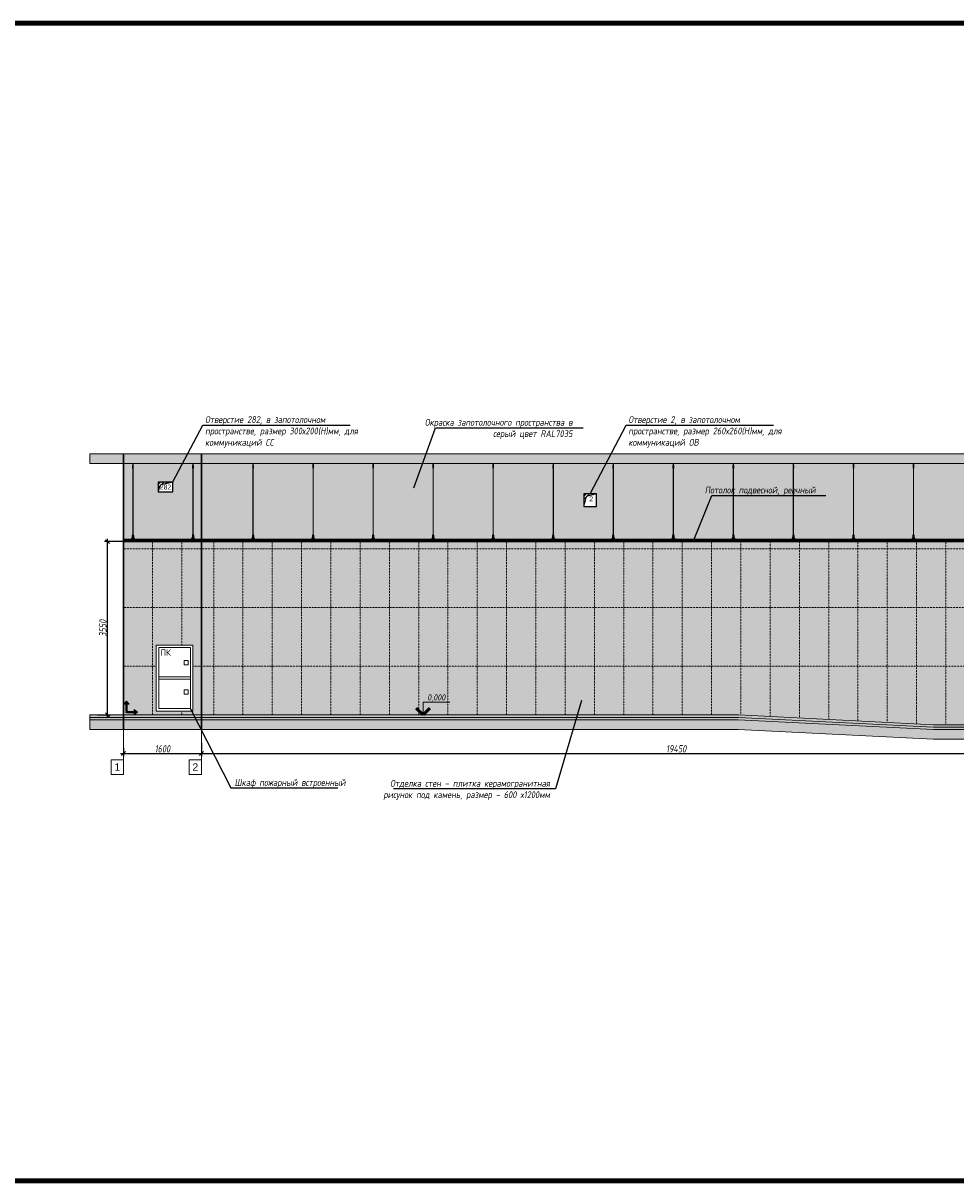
# Model space of a CAD drawing. Header units: millimetres. Extents: x -57162 to 485422, y -209335 to -9481.
# Tile 28 of 256: x 16737 to 35845, y -209335 to -185610. Entities that reach past the tile are written whole.
import ezdxf
from ezdxf import colors
from ezdxf.entities.mleader import LeaderData, LeaderLine
from ezdxf.enums import TextEntityAlignment as Align
from ezdxf.math import Vec2, Vec3

# ---------------------------------------------------------------- set-up
doc = ezdxf.new("R2010")
doc.units = ezdxf.units.MM
for name, pattern in [('( Hidden )', [0.375, 0.25, -0.125]), ('DASHDOT', [25.4, 12.7, -6.35, 0, -6.35]), ('DASHEDx20', [0.75, 0.5, -0.25])]:
    doc.linetypes.add(name, pattern=pattern)
doc.layers.get('Defpoints').update_dxf_attribs({"color": 31})
for name, color, linetype, lineweight in [('3_RC_Ceiling', 253, 'Continuous', 5), ('A-DETL-GENF', 7, 'Continuous', 5), ('engineering', 20, 'Continuous', 13), ('meb', 26, 'Continuous', 15)]:
    doc.layers.add(name, color=color, linetype=linetype, lineweight=lineweight)
for name, color, linetype, lineweight, true_color in [('dim_per', 7, 'Continuous', 9, 0x1c3800), ('dim_razv', 7, 'DASHDOT', 9, 0x183018), ('pol', 7, 'Continuous', 15, 0x55666d)]:
    doc.layers.add(name, color=color, linetype=linetype, lineweight=lineweight, true_color=true_color)
doc.styles.add('fl_iso paper', font='isocpeur.ttf', dxfattribs={"width": 0.8, "oblique": 10})
doc.styles.add('GOST-2.304_Type-B', font='GOST_Common.ttf')
doc.styles.add('In tre', font='isocpeur.ttf', dxfattribs={"width": 0.8, "oblique": 10})
doc.styles.get("Standard").update_dxf_attribs({"font": 'arial.ttf'})
doc.dimstyles.new('In tre 1_50', dxfattribs={"dimtxt": 150, "dimasz": 80, "dimexe": 60, "dimexo": 10, "dimgap": 20, "dimtad": 1, "dimdec": 0, "dimrnd": 5, "dimzin": 0, "dimdsep": 46, "dimtxsty": 'fl_iso paper', "dimblk": 'OBLIQUE', "dimcen": 0, "dimdle": 60, "dimadec": 0, "dimazin": 0, "dimtfac": 1, "dimtdec": 0, "dimtofl": 0, "dimtmove": 1, "dimatfit": 1, "dimfxl": 40, "dimtolj": 1, "dimtzin": 0, "dimarcsym": 1})

# ---------------------------------------------------------------- blocks, each defined once
blk = doc.blocks.new('_Oblique')
at = {"color": 0, "linetype": 'ByBlock', "lineweight": -2}
blk.add_line((-0.5, -0.5), (0.5, 0.5), dxfattribs=at)
blk = doc.blocks.new('*D1124')
at = {"layer": 'Defpoints', "color": 0, "linetype": 'ByBlock', "transparency": 16777216}
for p in [(18464, -196236), (18790, -196236), (18253, -199786)]:
    blk.add_point(p, dxfattribs=at)
at = {"layer": 'dim_razv', "color": 0, "linetype": 'ByBlock', "lineweight": -2, "transparency": 16777216}
for p, q in [((18464, -199846), (18464, -196176)), ((18780, -196236), (18404, -196236)), ((18263, -199786), (18524, -199786))]:
    blk.add_line(p, q, dxfattribs=at)
at = {"layer": 'dim_razv', "color": 0, "linetype": 'ByBlock', "lineweight": -2, "transparency": 16777216, "xscale": 80, "yscale": 80, "zscale": 80}
for p, rotation in [((18464, -196236), 90), ((18464, -199786), 270)]:
    blk.add_blockref('_Oblique', p, dxfattribs=dict(at, rotation=rotation))
at = {"layer": 'dim_razv', "color": 0, "linetype": 'ByBlock', "transparency": 16777216, "insert": (18369, -198011), "char_height": 150, "attachment_point": 5, "rotation": 90, "style": 'fl_iso paper'}
blk.add_mtext('\\A1;3550', dxfattribs=at)
blk = doc.blocks.new('*D1125')
at = {"layer": 'Defpoints', "color": 0, "linetype": 'ByBlock', "transparency": 16777216}
for p in [(18790, -200452), (20390, -200352), (20390, -200576)]:
    blk.add_point(p, dxfattribs=at)
at = {"layer": 'dim_razv', "color": 0, "linetype": 'ByBlock', "lineweight": -2, "transparency": 16777216}
for p, q in [((18790, -200462), (18790, -200636)), ((20390, -200362), (20390, -200636)), ((18730, -200576), (20450, -200576))]:
    blk.add_line(p, q, dxfattribs=at)
at = {"layer": 'dim_razv', "color": 0, "linetype": 'ByBlock', "lineweight": -2, "transparency": 16777216, "xscale": 80, "yscale": 80, "zscale": 80, "rotation": 180}
blk.add_blockref('_Oblique', (18790, -200576), dxfattribs=at)
at = {"layer": 'dim_razv', "color": 0, "linetype": 'ByBlock', "lineweight": -2, "transparency": 16777216, "xscale": 80, "yscale": 80, "zscale": 80}
blk.add_blockref('_Oblique', (20390, -200576), dxfattribs=at)
at = {"layer": 'dim_razv', "color": 0, "linetype": 'ByBlock', "transparency": 16777216, "insert": (19590, -200481), "char_height": 150, "attachment_point": 5, "style": 'fl_iso paper'}
blk.add_mtext('\\A1;1600', dxfattribs=at)
blk = doc.blocks.new('1')
at = {"layer": 'pol', "linetype": 'ByBlock'}
h = blk.add_hatch(color=1, dxfattribs=at)
h.paths.add_polyline_path([(35776, 73135), (35803, 73135), (35803, 73259), (35776, 73259)])
h.paths.add_polyline_path([(35790, 73275), (35843, 73275), (35790, 73338)])
h.paths.add_polyline_path([(35790, 73275), (35736, 73275), (35790, 73338)])
edge = h.paths.add_edge_path()
edge.add_arc((35790, 73111), 13.4, 0, 360)
h = blk.add_hatch(color=1, dxfattribs=at)
h.paths.add_polyline_path([(35813, 73097), (35813, 73124), (35937, 73124), (35937, 73097)])
h.paths.add_polyline_path([(35952, 73111), (35952, 73164), (36016, 73111)])
h.paths.add_polyline_path([(35952, 73111), (35952, 73057), (36016, 73111)])
at = {"layer": 'pol', "color": 1, "linetype": 'ByBlock'}
for points in [[(35790, 73275), (35736, 73275), (35790, 73338), (35790, 73275)], [(35790, 73275), (35843, 73275), (35790, 73338), (35790, 73275)], [(35952, 73111), (35952, 73164), (36016, 73111), (35952, 73111)], [(35952, 73111), (35952, 73057), (36016, 73111), (35952, 73111)]]:
    blk.add_lwpolyline(points, dxfattribs=at)
for points in [[(35776, 73135), (35803, 73135), (35803, 73259), (35776, 73259)], [(35813, 73097), (35813, 73124), (35937, 73124), (35937, 73097)]]:
    blk.add_lwpolyline(points, close=True, dxfattribs=at)
blk.add_circle((35790, 73111), 13.4, dxfattribs=at)
blk = doc.blocks.new('*D1126')
at = {"layer": 'Defpoints', "color": 0, "linetype": 'ByBlock', "transparency": 16777216}
for p in [(20390, -200352), (39840, -200486), (39840, -200576)]:
    blk.add_point(p, dxfattribs=at)
at = {"layer": 'dim_razv', "color": 0, "linetype": 'ByBlock', "lineweight": -2, "transparency": 16777216}
for p, q in [((20390, -200362), (20390, -200636)), ((20330, -200576), (39900, -200576)), ((39840, -200496), (39840, -200636))]:
    blk.add_line(p, q, dxfattribs=at)
at = {"layer": 'dim_razv', "color": 0, "linetype": 'ByBlock', "lineweight": -2, "transparency": 16777216, "xscale": 80, "yscale": 80, "zscale": 80, "rotation": 180}
blk.add_blockref('_Oblique', (20390, -200576), dxfattribs=at)
at = {"layer": 'dim_razv', "color": 0, "linetype": 'ByBlock', "lineweight": -2, "transparency": 16777216, "xscale": 80, "yscale": 80, "zscale": 80}
blk.add_blockref('_Oblique', (39840, -200576), dxfattribs=at)
at = {"layer": 'dim_razv', "color": 0, "linetype": 'ByBlock', "transparency": 16777216, "insert": (30115, -200481), "char_height": 150, "attachment_point": 5, "style": 'fl_iso paper'}
blk.add_mtext('\\A1;19450', dxfattribs=at)
blk = doc.blocks.new('*U1653')
at = {"layer": '3_RC_Ceiling', "ltscale": 20}
for p, q in [((-8, 720, 3), (-2, 720, 3)), ((-5, 773, 3), (-5, 713, 3)), ((5, 734, 3), (-5, 734, 3)), ((5, 713, 3), (-5, 713, 3)), ((-2, 733, 3), (-2, 713, 3)), ((-2, 685, 3), (-2, 726, 3)), ((0, 777, 3), (0, 758, 3)), ((2, 733, 3), (2, 713, 3)), ((2, 685, 3), (2, 726, 3)), ((2, 720, 3), (7, 720, 3)), ((5, 773, 3), (5, 713, 3)), ((-8, 692, 3), (-2, 692, 3)), ((-2, -659, 3), (-2, 679, 3)), ((2, 692, 3), (7, 692, 3)), ((2, -659, 3), (2, 679, 3)), ((-8, -691, 3), (-2, -691, 3)), ((-2, -678, 3), (-2, -650, 3)), ((-2, -727, 3), (-2, -686, 3)), ((2, -678, 3), (2, -650, 3)), ((2, -727, 3), (2, -686, 3)), ((2, -691, 3), (7, -691, 3)), ((-8, -720, 3), (-2, -720, 3)), ((6, -736, 3), (-6, -736, 3)), ((-6, -754, 3), (-6, -765, 3)), ((-6, -765, 3), (-6, -772, 3)), ((-2, -738, 3), (-3, -738, 3)), ((-3, -742, 3), (-3, -738, 3)), ((-3, -742, 3), (-3, -739, 3)), ((-2, -742, 3), (-3, -742, 3)), ((-2, -743, 3), (-3, -743, 3)), ((-2, -750, 3), (-2, -734, 3)), ((2, -720, 3), (7, -720, 3)), ((2, -750, 3), (2, -734, 3)), ((3, -738, 3), (2, -738, 3)), ((2, -742, 3), (3, -738, 3)), ((2, -742, 3), (2, -742, 3)), ((3, -743, 3), (2, -743, 3)), ((3, -742, 3), (3, -739, 3)), ((6, -754, 3), (6, -765, 3)), ((6, -765, 3), (6, -772, 3))]:
    blk.add_line(p, q, dxfattribs=at)
for points, elevation in [([(-8, 731), (-8, 680, 0.311691), (7, 680), (7, 731, 0.333333)], -3), ([(-8, -681), (-8, -731, 0.311691), (7, -731), (7, -681, 0.333333)], 3)]:
    blk.add_lwpolyline(points, format="xyb", close=True, dxfattribs=dict(at, elevation=elevation))
at = {"layer": '3_RC_Ceiling', "ltscale": 20, "elevation": 3}
for points in [[(2, 725, 0.15158), (2, 726, 0.106977), (2, 726, 0.07462), (1, 726, 0.061287), (0, 727, 0.061287), (-1, 726, 0.07462), (-2, 726, 0.106977), (-2, 726, 0.15158), (-2, 725, 0.156429), (-2, 725, 0.106977)], [(2, 725, -0.164855), (2, 725, -0.106977)], [(2, 685, -0.15158), (2, 685, -0.106977), (2, 685, -0.07462), (1, 684, -0.061287), (0, 684, -0.061287), (-1, 684, -0.07462), (-2, 685, -0.106977), (-2, 685, -0.15158), (-2, 685, -0.156429), (-2, 686, -0.106977)], [(2, 686, -0.164855), (2, 685, -0.15158)], [(7, -692, -0.160742), (14, -705), (14, -736, 0.196304), (21, -753, -0.186577), (22, -755, 0.403263), (23, -757), (23, -757, 0.315299), (25, -756), (25, -755, -0.253979), (26, -754, -0.113914), (27, -754, -0.349227), (28, -755), (28, -758, -0.065543), (28, -759), (26, -764, -0.339454), (17, -772), (-17, -772, -0.339454), (-26, -764), (-28, -759, -0.065543), (-28, -758), (-28, -755, -0.349227), (-27, -754, -0.113914), (-26, -754, -0.253979), (-25, -755), (-25, -756, 0.315299), (-24, -757), (-24, -757, 0.403263), (-22, -755, -0.186577), (-21, -753, 0.196304), (-14, -736), (-14, -705, -0.160742), (-8, -692)], [(2, -686, 0.15158), (2, -686, 0.106977), (2, -685, 0.07462), (1, -685, 0.061287), (0, -685, 0.061287), (-1, -685, 0.07462), (-2, -685, 0.106977), (-2, -686, 0.15158), (-2, -686, 0.156429), (-2, -687, 0.106977)], [(2, -686, -0.164855), (2, -687, -0.106977)], [(6, -756), (6, -756, 0.414214), (7, -756), (7, -755, 0.414214), (6, -754), (-7, -754, 0.414214), (-7, -755), (-7, -756, 0.414214), (-7, -756), (-6, -756)], [(6, -763), (6, -763, -0.414214), (7, -764), (7, -765, -0.414214), (6, -765), (-7, -765, -0.414214), (-7, -765), (-7, -764, -0.414214), (-7, -763), (-6, -763)], [(6, -772), (6, -773, -0.414214), (3, -776), (-3, -776, -0.414214), (-6, -773), (-6, -772)], [(2, -726, -0.15158), (2, -727, -0.106977), (2, -727, -0.07462), (1, -727, -0.061287), (0, -727, -0.061287), (-1, -727, -0.07462), (-2, -727, -0.106977), (-2, -727, -0.15158), (-2, -726, -0.156429), (-2, -726, -0.106977)], [(2, -726, -0.164855), (2, -726, -0.15158)]]:
    blk.add_lwpolyline(points, format="xyb", dxfattribs=at)
at = {"layer": '3_RC_Ceiling', "ltscale": 20, "const_width": 2.22, "elevation": 3}
blk.add_lwpolyline([(28, -752, -1), (32, -752), (32, -754, -0.267949), (32, -755, 0.57735), (32, -757, -0.267949), (32, -758), (32, -761, -0.267949), (32, -762, 0.57735), (32, -765, -0.267949), (32, -766), (32, -768, -0.267949), (32, -770, 0.57735), (32, -772, -0.267949), (32, -773), (32, -776, -0.414214), (31, -777), (25, -777, -0.247529), (23, -777, 0.247529), (22, -776), (18, -776, 0.247529), (17, -777, -0.247529), (16, -777), (2, -777, -0.267949), (1, -777, 0.57735), (-1, -777, -0.267949), (-2, -777), (-16, -777, -0.247529), (-17, -777, 0.247529), (-18, -776), (-22, -776, 0.247529), (-23, -777, -0.247529), (-25, -777), (-31, -777, -0.414214), (-32, -776), (-32, -773, -0.267949), (-32, -772, 0.57735), (-32, -770, -0.267949), (-32, -768), (-32, -766, -0.267949), (-32, -765, 0.57735), (-32, -762, -0.267949), (-32, -761), (-32, -758, -0.267949), (-32, -757, 0.57735), (-32, -755, -0.267949), (-32, -754), (-32, -752, -1), (-28, -752, -1)], format="xyb", dxfattribs=at)
at = {"layer": '3_RC_Ceiling', "ltscale": 20, "elevation": 3, "flags": 128}
blk.add_lwpolyline([(6, -754, -0.414214), (6, -754), (7, -754), (7, -741), (6, -741, -0.414214), (6, -740), (6, -735), (-6, -735), (-6, -740, -0.414214), (-6, -741), (-7, -741), (-7, -754), (-6, -754, -0.414214), (-6, -754)], format="xyb", dxfattribs=at)
at = {"layer": '3_RC_Ceiling', "ltscale": 20}
for centre in [(0, 716, 3), (0, 696, 3), (0, -695, 3), (0, -715, 3)]:
    blk.add_circle(centre, 1.6, dxfattribs=at)
for centre, radius, start, end in [((0, 706, 3), 2.8, 131.8117, 228.1912), ((0, 706, 3), 2.8, 131.8117, 228.1912), ((0, 706, 3), 2.8, 48.191, 131.8117), ((0, 706, 3), 2.8, 228.1912, 311.8118), ((0, 706, 3), 2.8, 311.8118, 48.191), ((0, -705, 3), 2.8, 131.8117, 228.1912), ((0, -705, 3), 2.8, 131.8117, 228.1912), ((0, -705, 3), 2.8, 48.191, 131.8117), ((0, -705, 3), 2.8, 228.1912, 311.8118), ((0, -705, 3), 2.8, 311.8118, 48.191), ((-3, -739, 3), 0.5, 90.0014, 180.0014), ((-3, -742, 3), 0.5, 180.0014, 270.0014), ((-1, -749, 3), 1.44, 219.6407, 243.4364), ((-1, -750, 3), 0.531, 180.0014, 219.6407), ((0, -748, 3), 2.48, 243.4364, 258.3005), ((0, -747, 3), 3.99, 258.3005, 270.0014), ((0, -747, 3), 3.99, 270.0014, 281.7023), ((0, -748, 3), 2.48, 281.7023, 296.5665), ((1, -749, 3), 1.44, 296.5665, 320.3621), ((1, -750, 3), 0.531, 320.3621, 0.0014), ((3, -739, 3), 0.5, 0.0014, 90.0014), ((3, -742, 3), 0.5, 270.0014, 0.0014)]:
    blk.add_arc(centre, radius, start, end, dxfattribs=at)
blk = doc.blocks.new('*U1654')
at = {"color": 0, "linetype": 'ByBlock', "lineweight": -2, "transparency": 16777216}
for p in [(0, 0), (1230, 0), (2460, 0), (3690, 0), (4920, 0), (6150, 0), (7380, 0), (8610, 0), (9840, 0), (11070, 0), (12300, 0), (13530, 0), (14760, 0), (15990, 0), (17220, 0), (18450, 0), (19680, 0), (20910, 0), (22140, 0), (23370, 0), (24600, 0), (25830, 0), (27060, 0), (28290, 0), (29520, 0), (30750, 0), (31980, 0), (33210, 0), (34440, 0), (35670, 0), (36900, 0), (38130, 0), (39360, 0), (40590, 0), (41820, 0), (43050, 0)]:
    blk.add_blockref('*U1653', p, dxfattribs=at)
blk = doc.blocks.new('*U1969')
for p, q in [((5, 10), (5, 15.19)), ((5, 15.19), (15.92, 15.19)), ((0, 10), (10, 10))]:
    blk.add_line(p, q)
at = {"lineweight": 50}
for q in [(2.17, 12.83), (7.83, 12.83)]:
    blk.add_line((5, 10), q, dxfattribs=at)
at = {"style": 'In tre', "oblique": 10, "width": 0.8}
blk.add_attdef('ВЫСОТА', text='', height=2.5, dxfattribs=at).set_placement((10.46, 15.19), align=Align.BOTTOM_CENTER)

msp = doc.modelspace()

# ---------------------------------------------------------------- hatches: boundary and pattern name
at = {"linetype": '( Hidden )', "lineweight": 13, "ltscale": 1000}
h = msp.add_hatch(dxfattribs=at)
h.set_pattern_fill('ANSI31', color=253, scale=15)
h.set_pattern_definition([(45, (-149123.053, 1020), (-33.6759605, 33.6759605), [])])
h.paths.add_polyline_path([(19499.8, -195216.3), (19499.8, -195016.3), (19799.8, -195016.3), (19559.3, -195066.2)])
h = msp.add_hatch(dxfattribs=at)
h.set_pattern_fill('ANSI31', color=253, scale=15)
h.set_pattern_definition([(45, (-140403.053, 780), (-33.6759605, 33.6759605), [])])
h.paths.add_polyline_path([(28219.8, -195516.3), (28219.8, -195256.3), (28479.8, -195256.3), (28279.3, -195306.2)])
at = {"layer": 'A-DETL-GENF'}
h = msp.add_hatch(dxfattribs=at)
h.set_pattern_fill('ANSI35', color=256, scale=20, style=0)
h.set_pattern_definition([(45, (-101968.28, -202177.55), (-89.80256, 89.80256), []), (45, (-101878.47, -202177.55), (-89.80256, 89.80256), [158.75, -31.75, 0, -31.75])])
h.paths.add_polyline_path([(18105.9, -194636.3), (63128.8, -194636.3), (63128.8, -194436.3), (18105.9, -194436.3)])
h = msp.add_hatch(dxfattribs=at)
h.set_pattern_fill('AR-CONC', color=256, style=0)
h.paths.add_polyline_path([(18105.9, -199836.3), (18105.9, -199786.3), (31389.8, -199786.3), (35389.8, -199986.3), (45889.8, -199986.3), (49889.8, -199786.3), (63128.8, -199786.3), (63128.8, -199836.3), (49891, -199836.3), (45891, -200036.3), (35388.5, -200036.3), (31388.5, -199836.3)])
h = msp.add_hatch(dxfattribs=at)
h.set_pattern_fill('ANSI35', color=256, scale=10, style=0)
h.paths.add_polyline_path([(18105.9, -199886.3), (18105.9, -199836.3), (31388.5, -199836.3), (35388.5, -200036.3), (45891, -200036.3), (49891, -199836.3), (63128.8, -199836.3), (63128.8, -199886.3), (49892.3, -199886.3), (45892.3, -200086.3), (35387.3, -200086.3), (31387.3, -199886.3)])
h = msp.add_hatch(dxfattribs=at)
h.set_pattern_fill('ANSI35', color=256, scale=20, style=0)
h.paths.add_polyline_path([(18105.9, -200086.3), (18105.9, -199886.3), (31387.3, -199886.3), (35387.3, -200086.3), (45892.3, -200086.3), (49892.3, -199886.3), (63128.8, -199886.3), (63128.8, -200086.3), (49897.3, -200086.3), (45897.3, -200286.3), (35382.3, -200286.3), (31382.3, -200086.3)])
at = {"layer": 'dim_razv', "linetype": 'ByBlock', "true_color": 0xd9d9d9, "transparency": 33554687}
h = msp.add_hatch(color=254, dxfattribs=at)
h.dxf.hatch_style = 1
h.paths.add_polyline_path([(28219.8, -195516.3), (28479.8, -195516.3), (28479.8, -195256.3), (28219.8, -195256.3)], flags=16)
h.paths.add_polyline_path([(19499.8, -195216.3), (19799.8, -195216.3), (19799.8, -195016.3), (19499.8, -195016.3)], flags=16)
h.paths.add_polyline_path([(41439.8, -195086.3), (41839.8, -195086.3), (41839.8, -194886.3), (41439.8, -194886.3)], flags=17)
h.paths.add_polyline_path([(44214.8, -195086.3), (44614.8, -195086.3), (44614.8, -194886.3), (44214.8, -194886.3)], flags=16)
h.paths.add_polyline_path([(44149.8, -195486.3), (43949.8, -195486.3), (43949.8, -195286.3), (44149.8, -195286.3)], flags=16)
h.paths.add_polyline_path([(45489.8, -195086.3), (45889.8, -195086.3), (45889.8, -194886.3), (45489.8, -194886.3)], flags=16)
h.paths.add_polyline_path([(45699.8, -195486.3), (45499.8, -195486.3), (45499.8, -195286.3), (45699.8, -195286.3)], flags=16)
h.paths.add_polyline_path([(46849.8, -195086.3), (47289.8, -195086.3), (47289.8, -194886.3), (46849.8, -194886.3)], flags=16)
h.paths.add_polyline_path([(46499.8, -195936.3), (46849.8, -195936.3), (46849.8, -195736.3), (46499.8, -195736.3)], flags=16)
h.paths.add_polyline_path([(53189.8, -195586.3), (51039.8, -195586.3), (51039.8, -195186.3), (53189.8, -195186.3)], flags=16)
h.paths.add_polyline_path([(51389.8, -195936.3), (51089.8, -195936.3), (51089.8, -195736.3), (51389.8, -195736.3)], flags=16)
h.paths.add_polyline_path([(40839.8, -195946.3), (40839.8, -196136.3), (40119.8, -196136.3), (40119.8, -195946.3)], flags=16)
h.paths.add_polyline_path([(48539.8, -195576.3), (48539.8, -196026.3), (47659.8, -196026.3), (47659.8, -195576.3)], flags=16)
h.paths.add_polyline_path([(51459.8, -196186.3), (51459.8, -196021.3), (52019.8, -196021.3), (52019.8, -196186.3), (62689.8, -196186.3), (62689.8, -194636.3), (41439.8, -194636.3), (41439.8, -195586.3), (39839.8, -195586.3), (39839.8, -194636.3), (18789.8, -194636.3), (18789.8, -196186.3)])
at = {"layer": 'dim_razv', "true_color": 0xffffff, "transparency": 33554687}
h = msp.add_hatch(dxfattribs=at)
h.set_pattern_fill('AR-SAND', scale=3, angle=315)
h.paths.add_polyline_path([(19464.8, -198356.3), (20214.8, -198356.3), (20214.8, -199706.3), (19464.8, -199706.3)], flags=16)
h.paths.add_polyline_path([(41439.8, -199986.3), (41439.8, -197686.3), (39839.8, -197686.3), (39839.8, -199986.3)], flags=17)
h.paths.add_polyline_path([(44989.8, -197706.3), (45749.8, -197706.3), (45749.8, -199986.3), (44989.8, -199986.3)], flags=16)
h.paths.add_polyline_path([(53019.8, -197506.3), (51059.8, -197506.3), (51059.8, -199786.3), (53019.8, -199786.3)], flags=16)
h.paths.add_polyline_path([(59189.8, -197686.3), (59189.8, -199786.3), (62689.8, -199786.3), (62689.8, -196236.3), (18789.8, -196236.3), (18789.8, -199786.3), (31389.8, -199786.3), (35389.8, -199986.3), (45889.8, -199986.3), (49889.8, -199786.3), (58389.8, -199786.3), (58389.8, -197686.3)])

# ---------------------------------------------------------------- linework, layer by layer
at = {"lineweight": 13}
for points in [[(18105.9, -194636.3), (63128.8, -194636.3), (63128.8, -194436.3), (18105.9, -194436.3)], [(19464.8, -199706.3), (19464.8, -198356.3), (20214.8, -198356.3), (20214.8, -199706.3)], [(19464.8, -198356.3), (20214.8, -198356.3), (20214.8, -199706.3), (19464.8, -199706.3)], [(19514.8, -199656.3), (19514.8, -198406.3), (20164.8, -198406.3), (20164.8, -199656.3)], [(20034.8, -198762.6), (20034.8, -198672.6), (20114.8, -198672.6), (20114.8, -198762.6)], [(19514.8, -199006.3), (20164.8, -199006.3), (20164.8, -199056.3), (19514.8, -199056.3)], [(20034.8, -199362.6), (20034.8, -199272.6), (20114.8, -199272.6), (20114.8, -199362.6)], [(18105.9, -199836.3), (18105.9, -199786.3), (31389.8, -199786.3), (35389.8, -199986.3), (45889.8, -199986.3), (49889.8, -199786.3), (63128.8, -199786.3), (63128.8, -199836.3), (49891, -199836.3), (45891, -200036.3), (35388.5, -200036.3), (31388.5, -199836.3)], [(18105.9, -199886.3), (18105.9, -199836.3), (31388.5, -199836.3), (35388.5, -200036.3), (45891, -200036.3), (49891, -199836.3), (63128.8, -199836.3), (63128.8, -199886.3), (49892.3, -199886.3), (45892.3, -200086.3), (35387.3, -200086.3), (31387.3, -199886.3)], [(18105.9, -200086.3), (18105.9, -199886.3), (31387.3, -199886.3), (35387.3, -200086.3), (45892.3, -200086.3), (49892.3, -199886.3), (63128.8, -199886.3), (63128.8, -200086.3), (49897.3, -200086.3), (45897.3, -200286.3), (35382.3, -200286.3), (31382.3, -200086.3)]]:
    msp.add_lwpolyline(points, close=True, dxfattribs=at)
at = {"lineweight": 30}
for points in [[(18789.8, -200086.3), (18789.8, -194436.3)], [(20389.8, -200086.3), (20389.8, -194436.3)]]:
    msp.add_lwpolyline(points, dxfattribs=at)
for points in [[(19499.8, -195216.3), (19799.8, -195216.3), (19799.8, -195016.3), (19499.8, -195016.3)], [(28219.8, -195516.3), (28479.8, -195516.3), (28479.8, -195256.3), (28219.8, -195256.3)]]:
    msp.add_lwpolyline(points, close=True)
at = {"color": 253, "linetype": '( Hidden )', "lineweight": 13, "ltscale": 15}
for points in [[(19499.8, -195216.3), (19499.8, -195016.3), (19799.8, -195016.3), (19559.3, -195066.2)], [(28219.8, -195516.3), (28219.8, -195256.3), (28479.8, -195256.3), (28279.3, -195306.2)]]:
    msp.add_lwpolyline(points, close=True, dxfattribs=at)
at = {"linetype": 'ByBlock'}
for points in [[(18789.8, -196186.3), (62689.8, -196186.3), (62689.8, -196221.3), (18789.8, -196221.3)], [(62689.8, -196236.3), (18789.8, -196236.3), (18789.8, -196221.3), (62689.8, -196221.3)]]:
    msp.add_lwpolyline(points, close=True, dxfattribs=at)
at = {"layer": 'Defpoints', "color": 1, "lineweight": 100}
msp.add_lwpolyline([(112921.7, -185610.3), (-57162.1, -185610.3), (-57162.1, -209334.7), (112921.7, -209334.7)], close=True, dxfattribs=at)
at = {"layer": 'dim_razv', "color": 253, "ltscale": 0.3, "transparency": 33554687}
for points in [[(18789.8, -196386.3), (62689.8, -196386.3)], [(19389.8, -199786.3), (19389.8, -196236.3)], [(19989.8, -198356.3), (19989.8, -196236.3)], [(20639.8, -199786.3), (20639.8, -196236.3)], [(21239.8, -199786.3), (21239.8, -196236.3)], [(21839.8, -199786.3), (21839.8, -196236.3)], [(22439.8, -199786.3), (22439.8, -196236.3)], [(23039.8, -199786.3), (23039.8, -196236.3)], [(23639.8, -199786.3), (23639.8, -196236.3)], [(24239.8, -199786.3), (24239.8, -196236.3)], [(24839.8, -199786.3), (24839.8, -196236.3)], [(25439.8, -199786.3), (25439.8, -196236.3)], [(26039.8, -199786.3), (26039.8, -196236.3)], [(26639.8, -199786.3), (26639.8, -196236.3)], [(27239.8, -199786.3), (27239.8, -196236.3)], [(27839.8, -199786.3), (27839.8, -196236.3)], [(28439.8, -199786.3), (28439.8, -196236.3)], [(29039.8, -199786.3), (29039.8, -196236.3)], [(29639.8, -199786.3), (29639.8, -196236.3)], [(30239.8, -199786.3), (30239.8, -196236.3)], [(30839.8, -199786.3), (30839.8, -196236.3)], [(31439.8, -199788.8), (31439.8, -196236.3)], [(32039.8, -199818.8), (32039.8, -196236.3)], [(32639.8, -199848.8), (32639.8, -196236.3)], [(33239.8, -199878.8), (33239.8, -196236.3)], [(33839.8, -199908.8), (33839.8, -196236.3)], [(34439.8, -199938.8), (34439.8, -196236.3)], [(35039.8, -199968.8), (35039.8, -196236.3)], [(35639.8, -199986.3), (35639.8, -196236.3)], [(18789.8, -197586.3), (51059.8, -197586.3)], [(18789.8, -198786.3), (19464.8, -198786.3)], [(20214.8, -198786.3), (39839.8, -198786.3)], [(19989.8, -199786.3), (19989.8, -199706.3)]]:
    msp.add_lwpolyline(points, dxfattribs=at)
at = {"layer": 'meb', "color": 10}
for points in [[(18789.8, -199500), (18789.8, -201004.2)], [(20389.8, -199500), (20389.8, -201004.2)]]:
    msp.add_lwpolyline(points, dxfattribs=at)
for points in [[(18539.8, -201004.2), (18789.8, -201004.2), (18789.8, -200704.2), (18539.8, -200704.2)], [(20139.8, -201004.2), (20389.8, -201004.2), (20389.8, -200704.2), (20139.8, -200704.2)]]:
    msp.add_lwpolyline(points, close=True, dxfattribs=at)

# ---------------------------------------------------------------- block references
msp.add_blockref('*U1654', (18986.7, -195408.9, -2.5))
at = {"linetype": 'ByBlock', "xscale": 0.9938708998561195, "yscale": 0.9938708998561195, "zscale": 0.9938708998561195}
msp.add_blockref('1', (-16717.9, -272392.7), dxfattribs=at)
at = {"layer": 'dim_razv', "linetype": 'ByBlock', "xscale": 50, "yscale": 50, "zscale": 50}
msp.add_blockref('*U1969', (24679.6, -200286.3), dxfattribs=at).add_auto_attribs({'ВЫСОТА': '0,000'})

# ---------------------------------------------------------------- texts
at = {"layer": 'Defpoints', "lineweight": 13, "char_height": 100, "attachment_point": 5}
for s, insert in [('282', (19653.1, -195117)), ('2', (28373.1, -195357))]:
    msp.add_mtext_dynamic_manual_height_columns(s, width=219.763, gutter_width=12.5, heights=[0], dxfattribs=dict(at, insert=insert))
at = {"layer": 'engineering', "color": 0, "linetype": 'DASHEDx20', "ltscale": 4, "transparency": 33554687, "insert": (19656.8, -198508.1), "char_height": 130, "attachment_point": 5, "style": 'GOST-2.304_Type-B'}
msp.add_mtext('ПК', dxfattribs=at)
at = {"layer": 'meb', "color": 10, "char_height": 150, "attachment_point": 5}
for s, insert in [('1', (18664.8, -200854.2)), ('2', (20264.8, -200854.2))]:
    msp.add_mtext_dynamic_manual_height_columns(s, width=165.776, gutter_width=12.5, heights=[0], dxfattribs=dict(at, insert=insert))

# ---------------------------------------------------------------- dimensions: what is measured, and where the dimension line sits
at = {"layer": 'dim_razv', "linetype": 'ByBlock'}
dim = msp.add_linear_dim(base=(18464.1, -196236.3), p1=(18253.2, -199786.3), p2=(18789.8, -196236.3), angle=90, dimstyle='In tre 1_50', dxfattribs=at)
dim.commit()
dim.dimension.update_dxf_attribs({"geometry": '*D1124', "text_midpoint": (18369.1, -198011.3)})
for base, p1, p2, picture, middle in [((20389.8, -200575.5), (18789.8, -200452.1), (20389.8, -200352.1), '*D1125', (19589.8, -200480.5)), ((39839.8, -200575.5), (20389.8, -200352.1), (39839.8, -200486.3), '*D1126', (30114.8, -200480.5))]:
    dim = msp.add_linear_dim(base=base, p1=p1, p2=p2, dimstyle='In tre 1_50', dxfattribs=at)
    dim.commit()
    dim.dimension.update_dxf_attribs({"geometry": picture, "text_midpoint": middle})

# ---------------------------------------------------------------- leaders
at = {"layer": 'dim_per', "linetype": 'ByBlock'}
ml = msp.add_multileader_mtext('Standard', dxfattribs=at)
ml.set_content('Отверстие 282, в запотолочном пространстве, размер 300х200(Н)мм, для коммуникаций СС', color=256, style='fl_iso paper')
ml.set_leader_properties()
ml.build(insert=Vec2(0, 0))
ml.multileader.update_dxf_attribs({"text_left_attachment_type": 6, "text_right_attachment_type": 6, "dogleg_length": 252.8})
ctx = ml.context
ctx.base_point, ctx.char_height, ctx.plane_origin = Vec3(20462.3, -193846.3), 140, Vec3(24990.6, -190758.1)
ctx.left_attachment, ctx.right_attachment = 6, 6
notes = []
notes.append((ctx, [(0, (1, 1, 0), (20420.3, -193846.3), (1, 0), 42, [(0, [(19799.8, -195016.3)], 0, [])])]))
ctx.mtext.insert, ctx.mtext.width, ctx.mtext.flow_direction = Vec3(20464.3, -193664.3), 2942.015, 5
ml = msp.add_multileader_mtext('Standard', dxfattribs=at)
ml.set_content('Окраска запотолочного пространства в серый цвет RAL7035', color=256, style='fl_iso paper')
ml.set_leader_properties()
ml.build(insert=Vec2(0, 0))
ml.multileader.update_dxf_attribs({"text_left_attachment_type": 6, "text_right_attachment_type": 6, "dogleg_length": 252.8})
ctx = ml.context
ctx.base_point, ctx.char_height, ctx.plane_origin = Vec3(25247.4, -193902.2), 140, Vec3(29910.9, -197358.2)
ctx.left_attachment, ctx.right_attachment, ctx.text_align_type = 6, 6, 2
notes.append((ctx, [(0, (1, 1, 0), (25185.8, -193902.2), (1, 0), 61.6, [(0, [(24736, -195135.1)], 0, [])])]))
ctx.mtext.insert, ctx.mtext.width, ctx.mtext.alignment, ctx.mtext.flow_direction = Vec3(27990.1, -193720.2), 2929.416, 3, 5
ml = msp.add_multileader_mtext('Standard', dxfattribs=at)
ml.set_content('Отверстие 2, в запотолочном пространстве, размер 260х260(Н)мм, для коммуникаций ОВ', color=256, style='fl_iso paper')
ml.set_leader_properties()
ml.build(insert=Vec2(0, 0))
ml.multileader.update_dxf_attribs({"text_left_attachment_type": 6, "text_right_attachment_type": 6, "dogleg_length": 252.8})
ctx = ml.context
ctx.base_point, ctx.char_height, ctx.plane_origin = Vec3(29134.7, -193846.3), 140, Vec3(33663, -190758.1)
ctx.left_attachment, ctx.right_attachment = 6, 6
notes.append((ctx, [(0, (1, 1, 0), (29092.7, -193846.3), (1, 0), 42, [(0, [(28349.8, -195256.3)], 0, [])])]))
ctx.mtext.insert, ctx.mtext.width, ctx.mtext.flow_direction = Vec3(29136.7, -193664.3), 2942.015, 5
ml = msp.add_multileader_mtext('Standard', dxfattribs=at)
ml.set_content('Потолок подвесной, реечный', color=256, style='fl_iso paper')
ml.set_leader_properties()
ml.build(insert=Vec2(0, 0))
ml.multileader.update_dxf_attribs({"text_left_attachment_type": 6, "text_right_attachment_type": 6, "dogleg_length": 252.8})
ctx = ml.context
ctx.base_point, ctx.char_height, ctx.plane_origin = Vec3(30929.9, -195290.3), 140, Vec3(30254.1, -193321.6)
ctx.left_attachment, ctx.right_attachment, ctx.text_align_type = 6, 6, 2
notes.append((ctx, [(0, (1, 1, 0), (30845.3, -195290.3), (1, 0), 84.6, [(0, [(30465.8, -196220.4)], 0, [])])]))
ctx.mtext.insert, ctx.mtext.alignment, ctx.mtext.flow_direction = Vec3(32971.7, -195108.3), 3, 5
ml = msp.add_multileader_mtext('Standard', dxfattribs=at)
ml.set_content('Отделка стен - плитка керамогранитная\\Pрисунок под камень, размер - 600 х1200мм', color=256, style='fl_iso paper')
ml.set_leader_properties()
ml.build(insert=Vec2(0, 0))
ml.multileader.update_dxf_attribs({"text_left_attachment_type": 6, "text_right_attachment_type": 6, "dogleg_length": 252.8})
ctx = ml.context
ctx.base_point, ctx.char_height, ctx.plane_origin = Vec3(24356, -201300.4), 140, Vec3(27628.4, -199487.5)
ctx.left_attachment, ctx.right_attachment, ctx.text_align_type = 6, 6, 2
notes.append((ctx, [(1, (1, 1, 0), (27639.5, -201300.4), (-1, 0), 108.6, [(0, [(28173.7, -199487.5)], 0, [])])]))
ctx.mtext.insert, ctx.mtext.alignment, ctx.mtext.flow_direction = Vec3(27528.9, -201118.4), 3, 5
ml = msp.add_multileader_mtext('Standard', dxfattribs=at)
ml.set_content('Шкаф пожарный встроенный', color=256, style='fl_iso paper')
ml.set_leader_properties()
ml.build(insert=Vec2(0, 0))
ml.multileader.update_dxf_attribs({"text_left_attachment_type": 6, "text_right_attachment_type": 6, "dogleg_length": 78.2})
ctx = ml.context
ctx.base_point, ctx.char_height, ctx.plane_origin = Vec3(21067.3, -201284), 140, Vec3(29586.3, -202878.5)
ctx.left_attachment, ctx.right_attachment = 6, 6
notes.append((ctx, [(1, (1, 1, 0), (20989.2, -201284), (1, 0), 78.2, [(1, [(20164.8, -199656.3)], 0, [])])]))
ctx.mtext.insert, ctx.mtext.width, ctx.mtext.defined_height, ctx.mtext.flow_direction = Vec3(21069.3, -201102), 2091.807, 13.9, 5
for ctx, leaders in notes:
    for number, flags, end, landing, length, lines in leaders:
        leader = LeaderData()
        leader.index, (leader.has_last_leader_line, leader.has_dogleg_vector, leader.attachment_direction) = number, flags
        leader.last_leader_point, leader.dogleg_vector, leader.dogleg_length = Vec3(end), Vec3(landing), length
        for number, points, colour, breaks in lines:
            line = LeaderLine()
            line.index, line.vertices, line.color, line.breaks = number, Vec3.list(points), colors.encode_raw_color(colour), breaks
            leader.lines.append(line)
        ctx.leaders.append(leader)

doc.saveas('drawing.dxf')
